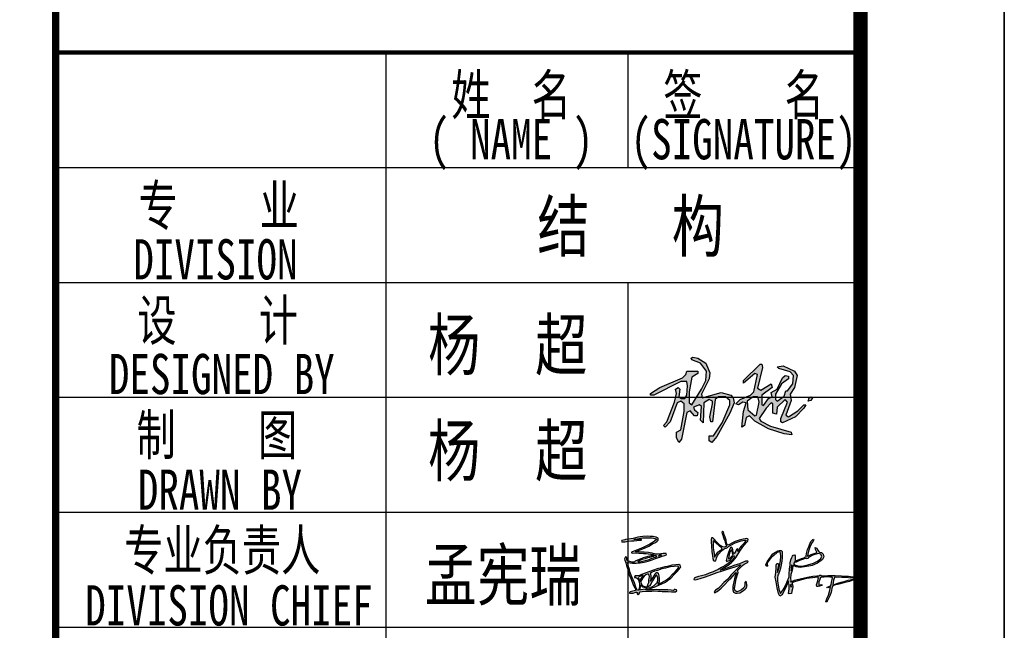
# Model space of a CAD drawing. Extents: x -302077 to 107904, y -9283 to 295706.
# Tile 153 of 256: x 9417 to 16267, y 3696 to 7944. Entities that reach past the tile are written whole.
import ezdxf
from ezdxf.enums import TextEntityAlignment as Align

# ---------------------------------------------------------------- set-up
doc = ezdxf.new("R2010")
doc.units = 0
doc.header["$LTSCALE"] = 500
doc.header["$MEASUREMENT"] = 0
doc.layers.get('0').update_dxf_attribs({"linetype": 'CONTINUOUS'})
doc.layers.add('PUB_TITLE', color=4, linetype='CONTINUOUS')
doc.layers.add('TK', color=7, linetype='CONTINUOUS')
doc.styles.add('-宋体', font='txt', dxfattribs={"width": 0.8})
doc.styles.add('TKHZ1', font='txt', dxfattribs={"width": 0.8})

# ---------------------------------------------------------------- blocks, each defined once
blk = doc.blocks.new('A$C0D8D3458')
at = {"linetype": 'Continuous'}
h = blk.add_hatch(color=256, dxfattribs=at)
h.paths.add_polyline_path([(125, 52), (124, 53), (119, 53), (112, 48), (113, 38), (121, 31), (123, 32), (126, 47)], flags=16)
h.paths.add_polyline_path([(186, 53), (188, 52), (186, 49), (183, 48), (184, 52)])
h.paths.add_polyline_path([(127, 91), (129, 91), (130, 87), (124, 63), (128, 61), (140, 68), (141, 64), (129, 55), (129, 44), (131, 43), (137, 51), (141, 53), (140, 58), (147, 62), (153, 75), (156, 78), (160, 77), (160, 74), (152, 68), (145, 56), (145, 50), (147, 48), (155, 54), (157, 60), (159, 60), (165, 68), (166, 78), (162, 82), (149, 86), (147, 88), (154, 89), (167, 83), (170, 78), (167, 64), (162, 56), (163, 49), (157, 32), (160, 30), (171, 37), (178, 44), (180, 44), (178, 40), (168, 30), (153, 23), (151, 24), (151, 28), (159, 47), (156, 50), (147, 41), (146, 33), (142, 34), (142, 45), (140, 46), (134, 40), (126, 28), (128, 25), (139, 19), (163, 12), (164, 9), (155, 10), (137, 16), (121, 25), (115, 31), (111, 29), (109, 20), (106, 18), (108, 36), (111, 46), (107, 47), (102, 44), (99, 45), (104, 50), (116, 55), (120, 59), (124, 79), (121, 80), (108, 69), (108, 72)])
h.paths.add_polyline_path([(49, 99), (55, 98), (64, 92), (69, 81), (68, 74), (59, 56), (60, 52), (82, 58), (93, 55), (96, 52), (97, 46), (92, 34), (77, 7), (71, 0), (68, 2), (68, 8), (73, 8), (83, 23), (92, 44), (92, 49), (87, 53), (79, 53), (75, 50), (72, 24), (70, 24), (69, 30), (72, 45), (72, 48), (68, 50), (62, 46), (61, 23), (58, 26), (59, 42), (57, 44), (50, 41), (51, 38), (55, 35), (54, 31), (51, 31), (46, 37), (42, 35), (36, 4), (33, 0), (30, 6), (30, 12), (35, 15), (39, 36), (39, 45), (35, 48), (31, 46), (23, 24), (17, 18), (15, 20), (19, 24), (28, 47), (30, 57), (29, 62), (32, 64), (34, 62), (33, 53), (36, 51), (40, 51), (42, 55), (43, 66), (42, 71), (35, 71), (4, 55), (0, 55), (0, 57), (11, 64), (37, 75), (41, 79), (42, 83), (55, 83), (55, 80), (48, 76), (45, 59), (45, 46), (48, 44), (59, 62), (64, 72), (65, 83), (58, 92), (48, 96), (47, 98)])
for points in [[(49, 99), (55, 98), (64, 92), (69, 81), (68, 74), (59, 56), (60, 52), (82, 58), (93, 55), (96, 52), (97, 46), (92, 34), (77, 7), (71, 0), (68, 2), (68, 8), (73, 8), (83, 23), (92, 44), (92, 49), (87, 53), (79, 53), (75, 50), (72, 24), (70, 24), (69, 30), (72, 45), (72, 48), (68, 50), (62, 46), (61, 23), (58, 26), (59, 42), (57, 44), (50, 41), (51, 38), (55, 35), (54, 31), (51, 31), (46, 37), (42, 35), (36, 4), (33, 0), (30, 6), (30, 12), (35, 15), (39, 36), (39, 45), (35, 48), (31, 46), (23, 24), (17, 18), (15, 20), (19, 24), (28, 47), (30, 57), (29, 62), (32, 64), (34, 62), (33, 53), (36, 51), (40, 51), (42, 55), (43, 66), (42, 71), (35, 71), (4, 55), (0, 55), (0, 57), (11, 64), (37, 75), (41, 79), (42, 83), (55, 83), (55, 80), (48, 76), (45, 59), (45, 46), (48, 44), (59, 62), (64, 72), (65, 83), (58, 92), (48, 96), (47, 98), (49, 99)], [(127, 91), (129, 91), (130, 87), (124, 63), (128, 61), (140, 68), (141, 64), (129, 55), (129, 44), (131, 43), (137, 51), (141, 53), (140, 58), (147, 62), (153, 75), (156, 78), (160, 77), (160, 74), (152, 68), (145, 56), (145, 50), (147, 48), (155, 54), (157, 60), (159, 60), (165, 68), (166, 78), (162, 82), (149, 86), (147, 88), (154, 89), (167, 83), (170, 78), (167, 64), (162, 56), (163, 49), (157, 32), (160, 30), (171, 37), (178, 44), (180, 44), (178, 40), (168, 30), (153, 23), (151, 24), (151, 28), (159, 47), (156, 50), (147, 41), (146, 33), (142, 34), (142, 45), (140, 46), (134, 40), (126, 28), (128, 25), (139, 19), (163, 12), (164, 9), (155, 10), (137, 16), (121, 25), (115, 31), (111, 29), (109, 20), (106, 18), (108, 36), (111, 46), (107, 47), (102, 44), (99, 45), (104, 50), (116, 55), (120, 59), (124, 79), (121, 80), (108, 69), (108, 72), (127, 91)], [(125, 52), (124, 53), (119, 53), (112, 48), (113, 38), (121, 31), (123, 32), (126, 47), (125, 52)], [(186, 53), (188, 52), (186, 49), (183, 48), (184, 52), (186, 53)]]:
    blk.add_lwpolyline(points, dxfattribs=at)
blk = doc.blocks.new('孟宪瑞')
h = blk.add_hatch(color=3)
h.paths.add_polyline_path([(2326, -442), (2320, -469), (2316, -505), (2318, -519), (2325, -489), (2329, -455), (2329, -442)], flags=16)
h.paths.add_polyline_path([(2392, -401), (2363, -399), (2359, -423), (2367, -437), (2398, -450), (2437, -460), (2490, -458), (2551, -448), (2627, -428), (2683, -404), (2730, -371), (2746, -339), (2736, -308), (2698, -298), (2623, -318), (2566, -345), (2557, -357), (2535, -364), (2518, -356), (2479, -367), (2437, -382), (2402, -396)], flags=16)
h.paths.add_polyline_path([(2918, -634), (2910, -631), (2903, -649), (2894, -675), (2888, -712), (2882, -733), (2891, -736), (2952, -719), (2999, -707), (3053, -695), (3095, -684), (3125, -679), (3161, -671), (3197, -665), (3187, -657), (3127, -656), (3070, -646), (3012, -640), (2963, -634), (2932, -637)], flags=16)
h.paths.add_polyline_path([(2299, -708), (2297, -727), (2306, -744), (2315, -725), (2309, -705)], flags=16)
h.paths.add_polyline_path([(1992, -417), (1992, -427), (1998, -432), (2004, -432), (1996, -440), (1984, -438), (1976, -431), (1973, -419), (1975, -405), (1991, -379), (2015, -348), (2040, -317), (2053, -299), (2076, -274), (2112, -251), (2146, -235), (2164, -229), (2190, -231), (2204, -247), (2206, -279), (2202, -327), (2195, -377), (2181, -431), (2171, -476), (2158, -518), (2142, -556), (2132, -571), (2125, -604), (2124, -644), (2125, -684), (2133, -730), (2136, -764), (2144, -790), (2151, -809), (2151, -820), (2156, -821), (2170, -803), (2193, -773), (2211, -750), (2226, -722), (2244, -688), (2262, -647), (2273, -622), (2287, -601), (2288, -583), (2288, -559), (2295, -493), (2306, -433), (2309, -407), (2318, -366), (2334, -335), (2345, -315), (2352, -305), (2374, -301), (2383, -315), (2382, -350), (2380, -369), (2374, -378), (2384, -384), (2412, -377), (2468, -357), (2500, -348), (2519, -337), (2522, -331), (2527, -339), (2531, -326), (2539, -289), (2556, -237), (2569, -206), (2594, -149), (2606, -128), (2628, -104), (2636, -99), (2646, -98), (2647, -108), (2638, -123), (2622, -143), (2600, -183), (2582, -219), (2568, -260), (2555, -299), (2553, -321), (2555, -329), (2567, -325), (2603, -304), (2629, -296), (2673, -285), (2682, -279), (2667, -240), (2663, -214), (2685, -221), (2694, -246), (2709, -268), (2719, -279), (2745, -285), (2768, -309), (2776, -344), (2754, -381), (2683, -429), (2608, -459), (2563, -466), (2504, -473), (2444, -477), (2387, -464), (2354, -446), (2344, -445), (2338, -485), (2327, -526), (2311, -569), (2304, -623), (2304, -653), (2301, -670), (2309, -671), (2358, -649), (2455, -630), (2538, -614), (2611, -607), (2666, -603), (2698, -605), (2708, -594), (2724, -598), (2729, -605), (2817, -606), (2917, -612), (3007, -620), (3046, -627), (3103, -628), (3159, -638), (3217, -639), (3266, -649), (3288, -656), (3283, -665), (3254, -673), (3210, -675), (3161, -686), (3112, -700), (3034, -716), (2964, -731), (2906, -744), (2880, -750), (2872, -765), (2852, -836), (2831, -887), (2812, -923), (2795, -959), (2787, -974), (2776, -965), (2792, -924), (2815, -875), (2833, -825), (2843, -784), (2849, -763), (2830, -766), (2809, -774), (2798, -771), (2817, -760), (2850, -750), (2859, -736), (2864, -700), (2876, -664), (2882, -642), (2877, -631), (2844, -628), (2802, -624), (2766, -624), (2747, -624), (2728, -624), (2716, -630), (2705, -656), (2692, -685), (2688, -697), (2687, -717), (2688, -732), (2708, -730), (2728, -727), (2730, -738), (2699, -749), (2680, -752), (2662, -748), (2657, -726), (2666, -700), (2677, -673), (2685, -645), (2687, -632), (2679, -623), (2604, -626), (2522, -635), (2451, -650), (2371, -669), (2329, -680), (2324, -694), (2330, -733), (2324, -765), (2314, -799), (2306, -828), (2276, -832), (2267, -827), (2276, -766), (2282, -710), (2275, -699), (2268, -694), (2273, -674), (2275, -653), (2262, -677), (2235, -742), (2204, -793), (2178, -842), (2146, -858), (2126, -821), (2112, -744), (2103, -661), (2093, -594), (2106, -533), (2110, -471), (2115, -432), (2125, -409), (2143, -411), (2146, -438), (2137, -473), (2130, -495), (2127, -530), (2140, -505), (2158, -441), (2177, -375), (2184, -314), (2183, -267), (2172, -250), (2138, -255), (2089, -294), (2051, -321), (2008, -376), (1991, -401)])
h.paths.add_polyline_path([(1262, -55), (1261, -100), (1257, -152), (1266, -209), (1270, -259), (1272, -282), (1289, -256), (1318, -214), (1356, -189), (1380, -174), (1374, -156), (1336, -122), (1307, -92), (1278, -67)], flags=16)
h.paths.add_polyline_path([(1508, -190), (1498, -200), (1481, -236), (1468, -279), (1461, -300), (1462, -312), (1476, -307), (1511, -276), (1527, -263), (1523, -236), (1516, -203)], flags=16)
h.paths.add_polyline_path([(1412, 62), (1402, 65), (1389, 59), (1392, 42), (1401, 16), (1405, -15), (1414, -45), (1425, -63), (1426, -79), (1430, -103), (1441, -123), (1438, -140), (1405, -150), (1390, -145), (1352, -119), (1327, -90), (1300, -61), (1280, -36), (1259, -14), (1240, -12), (1235, -35), (1236, -66), (1238, -126), (1239, -201), (1245, -263), (1249, -297), (1251, -312), (1252, -327), (1262, -333), (1285, -330), (1298, -296), (1311, -262), (1333, -236), (1372, -198), (1394, -180), (1409, -171), (1423, -165), (1439, -165), (1455, -157), (1469, -141), (1501, -126), (1563, -98), (1605, -85), (1646, -74), (1673, -69), (1697, -64), (1712, -65), (1714, -72), (1697, -96), (1672, -120), (1646, -148), (1627, -169), (1610, -197), (1602, -215), (1595, -217), (1596, -204), (1603, -189), (1590, -180), (1576, -190), (1566, -210), (1548, -237), (1542, -247), (1536, -238), (1529, -208), (1526, -191), (1520, -165), (1510, -152), (1495, -158), (1483, -188), (1460, -240), (1444, -282), (1434, -316), (1429, -333), (1436, -348), (1459, -342), (1482, -330), (1511, -300), (1525, -281), (1537, -275), (1544, -289), (1520, -323), (1492, -352), (1456, -377), (1409, -405), (1359, -429), (1314, -454), (1272, -468), (1243, -481), (1187, -499), (1134, -516), (1082, -528), (1040, -537), (997, -548), (977, -559), (974, -574), (995, -581), (1058, -567), (1133, -546), (1223, -517), (1296, -494), (1356, -476), (1415, -460), (1485, -442), (1535, -429), (1588, -413), (1611, -408), (1625, -403), (1626, -409), (1589, -442), (1554, -475), (1489, -536), (1439, -590), (1383, -634), (1333, -683), (1302, -713), (1261, -736), (1242, -757), (1253, -770), (1287, -756), (1341, -710), (1394, -662), (1440, -619), (1481, -583), (1514, -549), (1547, -516), (1555, -502), (1560, -510), (1553, -533), (1538, -570), (1523, -631), (1514, -653), (1505, -697), (1502, -740), (1511, -776), (1535, -788), (1561, -793), (1598, -786), (1634, -766), (1671, -739), (1692, -724), (1690, -709), (1700, -704), (1699, -693), (1697, -676), (1694, -652), (1692, -633), (1670, -651), (1669, -675), (1666, -705), (1656, -723), (1623, -746), (1593, -761), (1569, -770), (1556, -770), (1542, -764), (1530, -747), (1527, -718), (1532, -701), (1544, -643), (1556, -595), (1575, -536), (1587, -507), (1583, -487), (1578, -481), (1585, -476), (1625, -435), (1650, -412), (1672, -398), (1702, -385), (1723, -377), (1732, -369), (1725, -357), (1694, -358), (1654, -374), (1609, -387), (1545, -406), (1486, -422), (1419, -443), (1383, -454), (1339, -462), (1362, -447), (1406, -425), (1452, -400), (1496, -368), (1526, -345), (1567, -295), (1624, -213), (1669, -157), (1689, -129), (1717, -103), (1740, -84), (1745, -57), (1727, -43), (1677, -51), (1619, -64), (1563, -79), (1518, -99), (1486, -114), (1464, -126), (1455, -118), (1447, -90), (1440, -53), (1431, -14), (1420, 22), (1416, 45)])
h.paths.add_polyline_path([(393, -452), (380, -454), (381, -468), (382, -503), (382, -524), (380, -546), (375, -557), (372, -567), (375, -571), (391, -551), (410, -524), (429, -494), (445, -475), (453, -457), (468, -452), (486, -464), (493, -504), (497, -540), (494, -568), (492, -587), (475, -611), (476, -618), (519, -599), (564, -580), (596, -560), (640, -531), (682, -489), (719, -458), (747, -428), (766, -404), (771, -389), (760, -381), (710, -382), (656, -387), (591, -402), (540, -407), (477, -429), (436, -436)], flags=16)
h.paths.add_polyline_path([(460, -487), (445, -502), (432, -523), (401, -569), (376, -606), (365, -630), (343, -639), (336, -645), (354, -650), (388, -648), (422, -633), (450, -608), (469, -588), (476, -557), (477, -528), (471, -504)], flags=16)
h.paths.add_polyline_path([(339, -471), (315, -482), (291, -499), (271, -520), (257, -541), (248, -557), (243, -574), (245, -600), (253, -615), (265, -629), (295, -640), (314, -644), (323, -644), (330, -634), (337, -615), (350, -586), (354, -553), (360, -533), (363, -505), (359, -485), (350, -471)], flags=16)
h.paths.add_polyline_path([(234, -623), (230, -630), (228, -650), (225, -662), (222, -671), (224, -683), (240, -681), (268, -676), (297, -672), (315, -669), (322, -665), (319, -658), (302, -655), (282, -651), (267, -646), (254, -639), (247, -632), (241, -625), (240, -623), (236, -617), (234, -617)], flags=16)
h.paths.add_polyline_path([(269, -489), (242, -497), (223, -502), (211, -507), (208, -518), (213, -524), (219, -538), (224, -552), (225, -564), (232, -563), (238, -546), (253, -524), (264, -508), (272, -497), (276, -488)], flags=16)
h.paths.add_polyline_path([(468, -227), (446, -226), (432, -231), (417, -233), (404, -238), (383, -242), (377, -239), (372, -242), (348, -249), (315, -258), (275, -269), (233, -283), (214, -290), (215, -298), (238, -297), (277, -291), (333, -280), (372, -269), (400, -260), (439, -248), (459, -241), (470, -240), (477, -234), (474, -228)], flags=16)
h.paths.add_polyline_path([(542, -217), (525, -217), (510, -220), (502, -227), (503, -232), (516, -229), (542, -221)], flags=16)
h.paths.add_polyline_path([(46, 14), (8, 7), (0, 0), (4, -12), (49, -12), (87, -7), (139, -3), (173, -3), (213, 0), (249, 2), (275, 2), (275, 12), (241, 12), (206, 11), (179, 11), (179, 16), (221, 22), (271, 27), (297, 31), (334, 31), (380, 28), (415, 25), (442, 20), (460, 15), (474, 10), (482, 3), (481, -7), (461, -20), (434, -35), (413, -47), (390, -59), (362, -72), (333, -84), (305, -96), (273, -109), (225, -127), (201, -135), (177, -144), (155, -149), (143, -153), (130, -158), (129, -169), (143, -173), (197, -173), (230, -176), (265, -181), (296, -185), (332, -188), (362, -193), (398, -197), (425, -204), (435, -210), (430, -215), (397, -222), (353, -231), (290, -245), (247, -260), (210, -272), (177, -287), (166, -293), (159, -297), (128, -295), (102, -286), (85, -281), (72, -281), (65, -270), (63, -255), (63, -237), (58, -226), (45, -220), (39, -229), (34, -238), (29, -246), (34, -265), (45, -303), (56, -338), (64, -365), (72, -389), (72, -425), (85, -468), (104, -519), (117, -559), (137, -617), (156, -652), (164, -672), (164, -690), (127, -698), (106, -702), (86, -705), (79, -711), (79, -722), (96, -725), (126, -725), (152, -715), (165, -711), (175, -711), (182, -718), (184, -735), (194, -746), (206, -740), (215, -729), (216, -716), (226, -710), (254, -706), (312, -706), (349, -706), (388, -708), (434, -708), (471, -712), (501, -714), (530, -718), (564, -723), (610, -725), (656, -729), (695, -732), (712, -731), (732, -719), (728, -706), (708, -699), (697, -699), (693, -706), (685, -712), (651, -707), (608, -702), (563, -700), (527, -697), (483, -694), (448, -690), (420, -694), (403, -690), (389, -690), (375, -688), (351, -688), (321, -688), (301, -688), (301, -684), (333, -675), (377, -668), (394, -662), (402, -657), (419, -655), (445, -648), (498, -628), (531, -612), (581, -592), (609, -574), (655, -542), (709, -490), (749, -453), (775, -423), (792, -404), (802, -393), (794, -373), (777, -360), (734, -360), (680, -365), (618, -377), (581, -384), (536, -393), (474, -407), (422, -421), (359, -441), (308, -458), (257, -474), (227, -483), (200, -487), (186, -490), (176, -488), (166, -488), (155, -498), (155, -510), (170, -510), (186, -517), (197, -524), (206, -538), (213, -559), (217, -579), (220, -602), (221, -628), (212, -666), (202, -685), (188, -688), (181, -672), (170, -642), (154, -583), (139, -541), (121, -500), (97, -429), (93, -394), (83, -367), (76, -330), (72, -301), (79, -297), (105, -306), (140, -311), (190, -313), (244, -313), (299, -306), (354, -294), (411, -276), (456, -263), (487, -255), (517, -244), (550, -233), (587, -227), (610, -217), (606, -200), (567, -196), (532, -200), (488, -203), (462, -200), (417, -184), (365, -176), (308, -169), (267, -164), (239, -159), (205, -159), (189, -160), (192, -152), (254, -134), (312, -114), (372, -86), (426, -59), (466, -41), (490, -25), (504, -10), (507, 1), (506, 15), (481, 32), (441, 41), (399, 46), (358, 49), (299, 51), (261, 45), (226, 43), (165, 30), (96, 22), (56, 17)])
for points in [[(46, 14), (8, 7), (0, 0), (4, -12), (49, -12), (87, -7), (139, -3), (173, -3), (213, 0), (249, 2), (275, 2), (275, 12), (241, 12), (206, 11), (179, 11), (179, 16), (221, 22), (271, 27), (297, 31), (334, 31), (380, 28), (415, 25), (442, 20), (460, 15), (474, 10), (482, 3), (481, -7), (461, -20), (434, -35), (413, -47), (390, -59), (362, -72), (333, -84), (305, -96), (273, -109), (225, -127), (201, -135), (177, -144), (155, -149), (143, -153), (130, -158), (129, -169), (143, -173), (197, -173), (230, -176), (265, -181), (296, -185), (332, -188), (362, -193), (398, -197), (425, -204), (435, -210), (430, -215), (397, -222), (353, -231), (290, -245), (247, -260), (210, -272), (177, -287), (166, -293), (159, -297), (128, -295), (102, -286), (85, -281), (72, -281), (65, -270), (63, -255), (63, -237), (58, -226), (45, -220), (39, -229), (34, -238), (29, -246), (34, -265), (45, -303), (56, -338), (64, -365), (72, -389), (72, -425), (85, -468), (104, -519), (117, -559), (137, -617), (156, -652), (164, -672), (164, -690), (127, -698), (106, -702), (86, -705), (79, -711), (79, -722), (96, -725), (126, -725), (152, -715), (165, -711), (175, -711), (182, -718), (184, -735), (194, -746), (206, -740), (215, -729), (216, -716), (226, -710), (254, -706), (312, -706), (349, -706), (388, -708), (434, -708), (471, -712), (501, -714), (530, -718), (564, -723), (610, -725), (656, -729), (695, -732), (712, -731), (732, -719), (728, -706), (708, -699), (697, -699), (693, -706), (685, -712), (651, -707), (608, -702), (563, -700), (527, -697), (483, -694), (448, -690), (420, -694), (403, -690), (389, -690), (375, -688), (351, -688), (321, -688), (301, -688), (301, -684), (333, -675), (377, -668), (394, -662), (402, -657), (419, -655), (445, -648), (498, -628), (531, -612), (581, -592), (609, -574), (655, -542), (709, -490), (749, -453), (775, -423), (792, -404), (802, -393), (794, -373), (777, -360), (734, -360), (680, -365), (618, -377), (581, -384), (536, -393), (474, -407), (422, -421), (359, -441), (308, -458), (257, -474), (227, -483), (200, -487), (186, -490), (176, -488), (166, -488), (155, -498), (155, -510), (170, -510), (186, -517), (197, -524), (206, -538), (213, -559), (217, -579), (220, -602), (221, -628), (212, -666), (202, -685), (188, -688), (181, -672), (170, -642), (154, -583), (139, -541), (121, -500), (97, -429), (93, -394), (83, -367), (76, -330), (72, -301), (79, -297), (105, -306), (140, -311), (190, -313), (244, -313), (299, -306), (354, -294), (411, -276), (456, -263), (487, -255), (517, -244), (550, -233), (587, -227), (610, -217), (606, -200), (567, -196), (532, -200), (488, -203), (462, -200), (417, -184), (365, -176), (308, -169), (267, -164), (239, -159), (205, -159), (189, -160), (192, -152), (254, -134), (312, -114), (372, -86), (426, -59), (466, -41), (490, -25), (504, -10), (507, 1), (506, 15), (481, 32), (441, 41), (399, 46), (358, 49), (299, 51), (261, 45), (226, 43), (165, 30), (96, 22), (56, 17)], [(1412, 62), (1402, 65), (1389, 59), (1392, 42), (1401, 16), (1405, -15), (1414, -45), (1425, -63), (1426, -79), (1430, -103), (1441, -123), (1438, -140), (1405, -150), (1390, -145), (1352, -119), (1327, -90), (1300, -61), (1280, -36), (1259, -14), (1240, -12), (1235, -35), (1236, -66), (1238, -126), (1239, -201), (1245, -263), (1249, -297), (1251, -312), (1252, -327), (1262, -333), (1285, -330), (1298, -296), (1311, -262), (1333, -236), (1372, -198), (1394, -180), (1409, -171), (1423, -165), (1439, -165), (1455, -157), (1469, -141), (1501, -126), (1563, -98), (1605, -85), (1646, -74), (1673, -69), (1697, -64), (1712, -65), (1714, -72), (1697, -96), (1672, -120), (1646, -148), (1627, -169), (1610, -197), (1602, -215), (1595, -217), (1596, -204), (1603, -189), (1590, -180), (1576, -190), (1566, -210), (1548, -237), (1542, -247), (1536, -238), (1529, -208), (1526, -191), (1520, -165), (1510, -152), (1495, -158), (1483, -188), (1460, -240), (1444, -282), (1434, -316), (1429, -333), (1436, -348), (1459, -342), (1482, -330), (1511, -300), (1525, -281), (1537, -275), (1544, -289), (1520, -323), (1492, -352), (1456, -377), (1409, -405), (1359, -429), (1314, -454), (1272, -468), (1243, -481), (1187, -499), (1134, -516), (1082, -528), (1040, -537), (997, -548), (977, -559), (974, -574), (995, -581), (1058, -567), (1133, -546), (1223, -517), (1296, -494), (1356, -476), (1415, -460), (1485, -442), (1535, -429), (1588, -413), (1611, -408), (1625, -403), (1626, -409), (1589, -442), (1554, -475), (1489, -536), (1439, -590), (1383, -634), (1333, -683), (1302, -713), (1261, -736), (1242, -757), (1253, -770), (1287, -756), (1341, -710), (1394, -662), (1440, -619), (1481, -583), (1514, -549), (1547, -516), (1555, -502), (1560, -510), (1553, -533), (1538, -570), (1523, -631), (1514, -653), (1505, -697), (1502, -740), (1511, -776), (1535, -788), (1561, -793), (1598, -786), (1634, -766), (1671, -739), (1692, -724), (1690, -709), (1700, -704), (1699, -693), (1697, -676), (1694, -652), (1692, -633), (1670, -651), (1669, -675), (1666, -705), (1656, -723), (1623, -746), (1593, -761), (1569, -770), (1556, -770), (1542, -764), (1530, -747), (1527, -718), (1532, -701), (1544, -643), (1556, -595), (1575, -536), (1587, -507), (1583, -487), (1578, -481), (1585, -476), (1625, -435), (1650, -412), (1672, -398), (1702, -385), (1723, -377), (1732, -369), (1725, -357), (1694, -358), (1654, -374), (1609, -387), (1545, -406), (1486, -422), (1419, -443), (1383, -454), (1339, -462), (1362, -447), (1406, -425), (1452, -400), (1496, -368), (1526, -345), (1567, -295), (1624, -213), (1669, -157), (1689, -129), (1717, -103), (1740, -84), (1745, -57), (1727, -43), (1677, -51), (1619, -64), (1563, -79), (1518, -99), (1486, -114), (1464, -126), (1455, -118), (1447, -90), (1440, -53), (1431, -14), (1420, 22), (1416, 45)], [(1262, -55), (1261, -100), (1257, -152), (1266, -209), (1270, -259), (1272, -282), (1289, -256), (1318, -214), (1356, -189), (1380, -174), (1374, -156), (1336, -122), (1307, -92), (1278, -67)], [(1992, -417), (1992, -427), (1998, -432), (2004, -432), (1996, -440), (1984, -438), (1976, -431), (1973, -419), (1975, -405), (1991, -379), (2015, -348), (2040, -317), (2053, -299), (2076, -274), (2112, -251), (2146, -235), (2164, -229), (2190, -231), (2204, -247), (2206, -279), (2202, -327), (2195, -377), (2181, -431), (2171, -476), (2158, -518), (2142, -556), (2132, -571), (2125, -604), (2124, -644), (2125, -684), (2133, -730), (2136, -764), (2144, -790), (2151, -809), (2151, -820), (2156, -821), (2170, -803), (2193, -773), (2211, -750), (2226, -722), (2244, -688), (2262, -647), (2273, -622), (2287, -601), (2288, -583), (2288, -559), (2295, -493), (2306, -433), (2309, -407), (2318, -366), (2334, -335), (2345, -315), (2352, -305), (2374, -301), (2383, -315), (2382, -350), (2380, -369), (2374, -378), (2384, -384), (2412, -377), (2468, -357), (2500, -348), (2519, -337), (2522, -331), (2527, -339), (2531, -326), (2539, -289), (2556, -237), (2569, -206), (2594, -149), (2606, -128), (2628, -104), (2636, -99), (2646, -98), (2647, -108), (2638, -123), (2622, -143), (2600, -183), (2582, -219), (2568, -260), (2555, -299), (2553, -321), (2555, -329), (2567, -325), (2603, -304), (2629, -296), (2673, -285), (2682, -279), (2667, -240), (2663, -214), (2685, -221), (2694, -246), (2709, -268), (2719, -279), (2745, -285), (2768, -309), (2776, -344), (2754, -381), (2683, -429), (2608, -459), (2563, -466), (2504, -473), (2444, -477), (2387, -464), (2354, -446), (2344, -445), (2338, -485), (2327, -526), (2311, -569), (2304, -623), (2304, -653), (2301, -670), (2309, -671), (2358, -649), (2455, -630), (2538, -614), (2611, -607), (2666, -603), (2698, -605), (2708, -594), (2724, -598), (2729, -605), (2817, -606), (2917, -612), (3007, -620), (3046, -627), (3103, -628), (3159, -638), (3217, -639), (3266, -649), (3288, -656), (3283, -665), (3254, -673), (3210, -675), (3161, -686), (3112, -700), (3034, -716), (2964, -731), (2906, -744), (2880, -750), (2872, -765), (2852, -836), (2831, -887), (2812, -923), (2795, -959), (2787, -974), (2776, -965), (2792, -924), (2815, -875), (2833, -825), (2843, -784), (2849, -763), (2830, -766), (2809, -774), (2798, -771), (2817, -760), (2850, -750), (2859, -736), (2864, -700), (2876, -664), (2882, -642), (2877, -631), (2844, -628), (2802, -624), (2766, -624), (2747, -624), (2728, -624), (2716, -630), (2705, -656), (2692, -685), (2688, -697), (2687, -717), (2688, -732), (2708, -730), (2728, -727), (2730, -738), (2699, -749), (2680, -752), (2662, -748), (2657, -726), (2666, -700), (2677, -673), (2685, -645), (2687, -632), (2679, -623), (2604, -626), (2522, -635), (2451, -650), (2371, -669), (2329, -680), (2324, -694), (2330, -733), (2324, -765), (2314, -799), (2306, -828), (2276, -832), (2267, -827), (2276, -766), (2282, -710), (2275, -699), (2268, -694), (2273, -674), (2275, -653), (2262, -677), (2235, -742), (2204, -793), (2178, -842), (2146, -858), (2126, -821), (2112, -744), (2103, -661), (2093, -594), (2106, -533), (2110, -471), (2115, -432), (2125, -409), (2143, -411), (2146, -438), (2137, -473), (2130, -495), (2127, -530), (2140, -505), (2158, -441), (2177, -375), (2184, -314), (2183, -267), (2172, -250), (2138, -255), (2089, -294), (2051, -321), (2008, -376), (1991, -401)], [(468, -227), (446, -226), (432, -231), (417, -233), (404, -238), (383, -242), (377, -239), (372, -242), (348, -249), (315, -258), (275, -269), (233, -283), (214, -290), (215, -298), (238, -297), (277, -291), (333, -280), (372, -269), (400, -260), (439, -248), (459, -241), (470, -240), (477, -234), (474, -228)], [(542, -217), (525, -217), (510, -220), (502, -227), (503, -232), (516, -229), (542, -221)], [(1508, -190), (1498, -200), (1481, -236), (1468, -279), (1461, -300), (1462, -312), (1476, -307), (1511, -276), (1527, -263), (1523, -236), (1516, -203)], [(393, -452), (380, -454), (381, -468), (382, -503), (382, -524), (380, -546), (375, -557), (372, -567), (375, -571), (391, -551), (410, -524), (429, -494), (445, -475), (453, -457), (468, -452), (486, -464), (493, -504), (497, -540), (494, -568), (492, -587), (475, -611), (476, -618), (519, -599), (564, -580), (596, -560), (640, -531), (682, -489), (719, -458), (747, -428), (766, -404), (771, -389), (760, -381), (710, -382), (656, -387), (591, -402), (540, -407), (477, -429), (436, -436)], [(2392, -401), (2363, -399), (2359, -423), (2367, -437), (2398, -450), (2437, -460), (2490, -458), (2551, -448), (2627, -428), (2683, -404), (2730, -371), (2746, -339), (2736, -308), (2698, -298), (2623, -318), (2566, -345), (2557, -357), (2535, -364), (2518, -356), (2479, -367), (2437, -382), (2402, -396)], [(269, -489), (242, -497), (223, -502), (211, -507), (208, -518), (213, -524), (219, -538), (224, -552), (225, -564), (232, -563), (238, -546), (253, -524), (264, -508), (272, -497), (276, -488)], [(339, -471), (315, -482), (291, -499), (271, -520), (257, -541), (248, -557), (243, -574), (245, -600), (253, -615), (265, -629), (295, -640), (314, -644), (323, -644), (330, -634), (337, -615), (350, -586), (354, -553), (360, -533), (363, -505), (359, -485), (350, -471)], [(460, -487), (445, -502), (432, -523), (401, -569), (376, -606), (365, -630), (343, -639), (336, -645), (354, -650), (388, -648), (422, -633), (450, -608), (469, -588), (476, -557), (477, -528), (471, -504)], [(2326, -442), (2320, -469), (2316, -505), (2318, -519), (2325, -489), (2329, -455), (2329, -442)], [(234, -623), (230, -630), (228, -650), (225, -662), (222, -671), (224, -683), (240, -681), (268, -676), (297, -672), (315, -669), (322, -665), (319, -658), (302, -655), (282, -651), (267, -646), (254, -639), (247, -632), (241, -625), (240, -623), (236, -617), (234, -617)], [(2918, -634), (2910, -631), (2903, -649), (2894, -675), (2888, -712), (2882, -733), (2891, -736), (2952, -719), (2999, -707), (3053, -695), (3095, -684), (3125, -679), (3161, -671), (3197, -665), (3187, -657), (3127, -656), (3070, -646), (3012, -640), (2963, -634), (2932, -637)], [(2299, -708), (2297, -727), (2306, -744), (2315, -725), (2309, -705)]]:
    blk.add_lwpolyline(points, close=True)
blk = doc.blocks.new('wrtgtg')
at = {"color": 4}
blk.add_line((7804.3, -4841.2), (7804.3, 52558.8), dxfattribs=at)
at = {"layer": 'PUB_TITLE'}
for p, q in [((8804.3, 53558.8), (8804.3, -5841.2)), ((7804.3, -4841.2), (7804.3, 52558.8)), ((4504.3, 4748.3), (4504.3, 11158.8)), ((6186.5, 10358.8), (6186.5, 11158.8)), ((2204.3, 10358.8), (7804.3, 10358.8)), ((2204.3, 9558.8), (7804.3, 9558.8)), ((6186.5, 4748.4), (6186.5, 9558.8)), ((2204.3, 8758.8), (7804.3, 8758.8)), ((2204.3, 7958.8), (7804.3, 7958.8)), ((2204.3, 7158.8), (7804.3, 7158.8))]:
    blk.add_line(p, q, dxfattribs=at)
blk.add_lwpolyline([(-75295.7, -5841.2), (8804.3, -5841.2), (8804.3, 53558.8), (-75295.7, 53558.8)], close=True, dxfattribs=at)
at = {"layer": 'PUB_TITLE', "const_width": 100}
blk.add_lwpolyline([(-72795.7, -4841.2), (7804.3, -4841.2), (7804.3, 52558.8), (-72795.7, 52558.8)], close=True, dxfattribs=at)
at = {"layer": 'PUB_TITLE'}
for points, const_width in [([(2204.3, -4841.2), (2204.3, 52558.8)], 50), ([(2204.3, 11158.8), (7804.3, 11158.8)], 29.7)]:
    blk.add_lwpolyline(points, dxfattribs=dict(at, const_width=const_width))
at = {"linetype": 'Continuous', "xscale": 6, "yscale": 6, "zscale": 6}
blk.add_blockref('A$C0D8D3458', (6342.7, 8443.7), dxfattribs=at)
at = {"xscale": 0.5050378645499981, "yscale": 0.5050378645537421, "zscale": 0.5050378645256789, "rotation": 2.662162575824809}
blk.add_blockref('孟宪瑞', (6140.5, 7758.6), dxfattribs=at)
at = {"layer": 'TK'}
for s, height, style, width, p in [('姓  名', 280, '-宋体', 0.75, (5373, 10868.6)), ('签    名', 280, '-宋体', 0.75, (6990.3, 10868.6)), ('( NAME )', 280, '-宋体', 0.75, (5373, 10533.2)), ('(SIGNATURE)', 280, '-宋体', 0.75, (6990.3, 10533.2)), ('专    业', 280, '-宋体', 0.75, (3338.9, 10098.8)), ('DIVISION ', 280, '-宋体', 0.75, (3387.5, 9718.9)), ('设    计', 280, '-宋体', 0.75, (3331.2, 9298.8)), ('杨  超', 350, 'TKHZ1', 0.8, (5349.1, 9130.3)), ('DESIGNED BY', 280, '-宋体', 0.75, (3360.3, 8921.1)), ('制    图    ', 280, '-宋体', 0.75, (3611.2, 8502.8)), ('杨  超', 350, 'TKHZ1', 0.8, (5349.1, 8393.3)), ('DRAWN BY', 280, '-宋体', 0.75, (3347.2, 8116.3)), ('专业负责人', 280, '-宋体', 0.75, (3363.7, 7700.5)), ('孟宪瑞', 350, 'TKHZ1', 0.8, (5316.8, 7530.3)), ('DIVISION CHIEF', 280, '-宋体', 0.75, (3410.1, 7311.3))]:
    blk.add_text(s, height=height, dxfattribs=dict(at, style=style, width=width)).set_placement(p, align=Align.MIDDLE)
at = {"layer": 'TK', "style": 'TKHZ1', "width": 0.8}
blk.add_text('结   构', height=350, dxfattribs=at).set_placement((6204.6, 9774.3), align=Align.CENTER)

msp = doc.modelspace()

# ---------------------------------------------------------------- block references
msp.add_blockref('wrtgtg', (7462.635, -3441.74))

doc.saveas('drawing.dxf')
